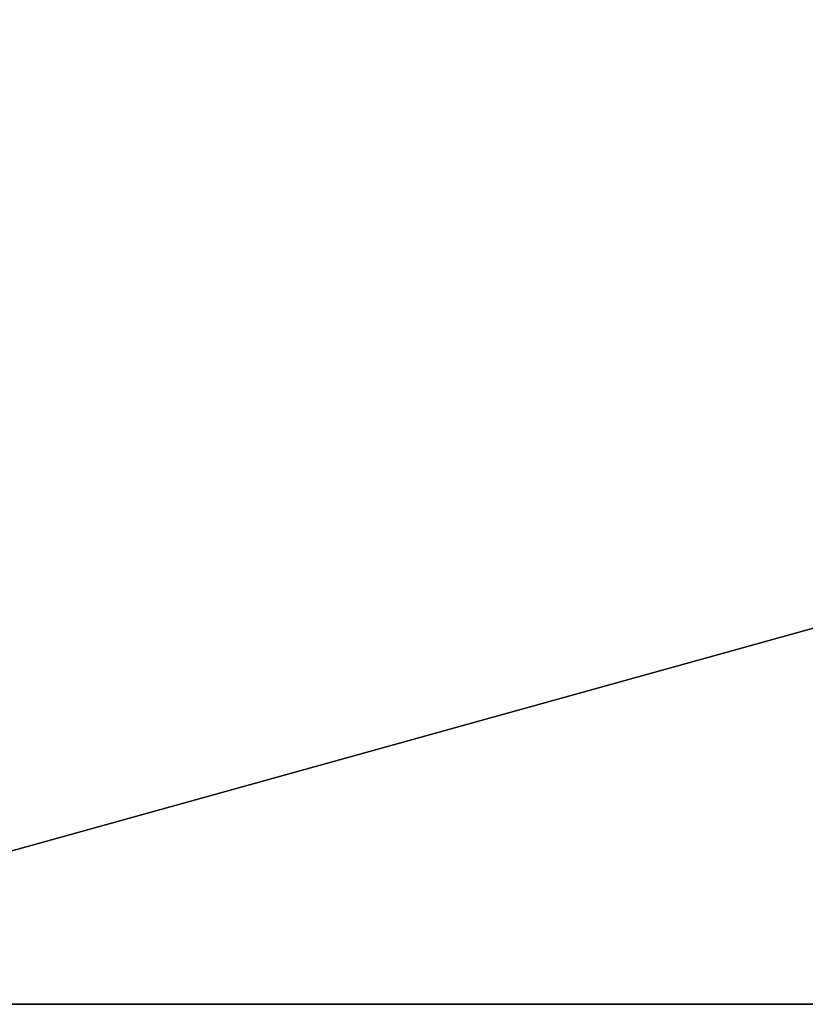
# Model space of a CAD drawing. Header units: inches. Extents: x -9.7 to 9.7, y -2 to 4.3.
# Tile 32 of 221: x -8.815 to -8.555, y -1.955 to -1.63. Entities that reach past the tile are written whole.
import ezdxf

# ---------------------------------------------------------------- set-up
doc = ezdxf.new("R2010")
doc.units = ezdxf.units.IN
doc.header["$LTSCALE"] = 65.185185
doc.header["$MEASUREMENT"] = 0
for name, color, linetype in [('14148', 7, 'CONTINUOUS'), ('14155', 7, 'CONTINUOUS'), ('14161', 7, 'CONTINUOUS')]:
    doc.layers.add(name, color=color, linetype=linetype)

msp = doc.modelspace()

# ---------------------------------------------------------------- linework, layer by layer
at = {"layer": '14148', "linetype": 'Continuous'}
for points in [[(-9, -1.955, 23.5626), (0, -1.955, 23.5626), (-9, 0.545, 23.5626), (-9, -1.955, 23.5626)], [(-9, 0.545, 23.5626), (0, -1.955, 23.5626), (0, 0.545, 23.5626), (-9, 0.545, 23.5626)]]:
    msp.add_3dface(points, dxfattribs=at)
at = {"layer": '14155', "linetype": 'Continuous'}
for points in [[(-9, 0.545, 23.3266), (0, 0.545, 23.3266), (-9, -1.955, 23.3266), (-9, 0.545, 23.3266)], [(-9, -1.955, 23.3266), (0, 0.545, 23.3266), (0, -1.955, 23.3266), (-9, -1.955, 23.3266)]]:
    msp.add_3dface(points, dxfattribs=at)
at = {"layer": '14161', "linetype": 'Continuous'}
for points in [[(0, -1.955, 23.5626), (-9, -1.955, 23.5626), (0, -1.955, 23.3266), (0, -1.955, 23.5626)], [(-9, -1.955, 23.5626), (-9, -1.955, 23.3266), (0, -1.955, 23.3266), (-9, -1.955, 23.5626)]]:
    msp.add_3dface(points, dxfattribs=at)

doc.saveas('drawing.dxf')
